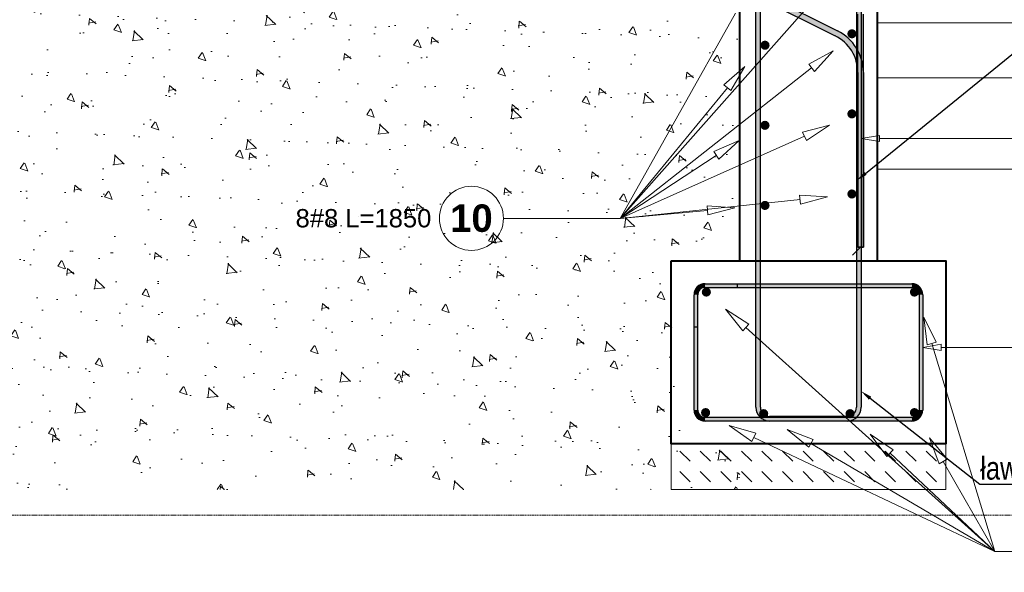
# Model space of a CAD drawing. Extents: x -1474 to 75706, y -7058 to 75879.
# Tile 5 of 19: x 35659 to 37811, y 2186 to 3394. Entities that reach past the tile are written whole.
import ezdxf
from ezdxf import colors
from ezdxf.entities.mleader import LeaderData, LeaderLine
from ezdxf.math import Vec2, Vec3

# ---------------------------------------------------------------- set-up
doc = ezdxf.new("R2010")
doc.units = 0
doc.header["$LTSCALE"] = 10
doc.header["$MEASUREMENT"] = 0
doc.linetypes.add('HIDDEN', pattern=[0.375, 0.25, -0.125])
for name, color, linetype, lineweight in [('!! 1_ PROJ WARSTWY', 252, 'Continuous', 9), ('!! wymiary osi', 250, 'Continuous', 9), ('P-Linia1', 3, 'Continuous', 40), ('P-Opis', 1, 'Continuous', 18), ('P-Opis słupy', 30, 'Continuous', 9), ('P-Przerywana', 13, 'HIDDEN', 9), ('P-Szraf', 251, 'Continuous', 5), ('P-Wymiar', 254, 'Continuous', 9)]:
    doc.layers.add(name, color=color, linetype=linetype, lineweight=lineweight)
for name, color, linetype in [('RCAD_kształt pręta', 7, 'Continuous'), ('RCAD_opis kształtu pręta', 7, 'Continuous'), ('RCAD_opis rozkładu', 7, 'Continuous'), ('RCAD_pręty punktowe', 7, 'Continuous')]:
    doc.layers.add(name, color=color, linetype=linetype)
doc.styles.add('_Fd Opis', font='arial.ttf')
doc.styles.add('ROMANS', font='romans.shx', dxfattribs={"width": 0.7})
doc.styles.add('style1', font='arial.ttf')
doc.styles.add('style3', font='arialbd.ttf')
doc.dimstyles.new('A25', dxfattribs={"dimscale": 27, "dimtxt": 1.75, "dimasz": 0.06, "dimexe": 0, "dimexo": 0, "dimgap": 1, "dimtad": 1, "dimdec": 4, "dimrnd": 0.1, "dimdsep": 46, "dimtxsty": 'ROMANS', "dimblk": '[[[[[[[[', "dimcen": 2, "dimdle": 2, "dimse1": 1, "dimse2": 1, "dimclrd": 256, "dimclrt": 1, "dimadec": 0, "dimazin": 0, "dimtfac": 1, "dimtdec": 4, "dimtix": 1, "dimtmove": 2, "dimatfit": 3, "dimldrblk": '[[[[[[[[', "dimfxl": 0, "dimtvp": 0.6, "dimtolj": 1, "dimlwd": -1, "dimarcsym": 0})

# ---------------------------------------------------------------- blocks, each defined once
blk = doc.blocks.new('[[[[[[[[')
at = {"layer": 'P-Wymiar'}
for p, q in [((0, 18), (0, -18)), ((-12.7, -12.7), (12.7, 12.7)), ((0, 0), (-4.6, 0))]:
    blk.add_line(p, q, dxfattribs=at)
blk = doc.blocks.new('*D309')
at = {"transparency": 16777216}
blk.add_arc((37233.1, 3429), 971.7, 153.5305, 179.9045, dxfattribs=at)
at = {"layer": 'Defpoints', "color": 0, "transparency": 16777216}
for p in [(35397.7, 4346.7), (36307.5, 3724.6), (36972.8, 3429), (37233.1, 3429), (37533.1, 3279)]:
    blk.add_point(p, dxfattribs=at)
at = {"transparency": 16777216, "xscale": 1.62, "yscale": 1.62, "zscale": 1.62}
for p, rotation in [((36364, 3863.6), 63.48271242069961), ((36261.4, 3429), 269.9522364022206)]:
    blk.add_blockref('[[[[[[[[', p, dxfattribs=dict(at, rotation=rotation))
at = {"color": 1, "transparency": 16777216, "insert": (36238.2, 3663.9), "char_height": 47.25, "attachment_point": 5, "rotation": 76.7175, "style": 'ROMANS'}
blk.add_mtext('\\A1;27°', dxfattribs=at)

msp = doc.modelspace()

# ---------------------------------------------------------------- hatches: boundary and pattern name
h = msp.add_hatch(color=1)
edge = h.paths.add_edge_path(flags=0)
edge.add_arc((37478.08405, 3362.73416), 10, 0, 360, ccw=False)
h = msp.add_hatch(color=1)
edge = h.paths.add_edge_path(flags=0)
edge.add_arc((37288.08405, 3337.73416), 10, 0, 360, ccw=False)
h = msp.add_hatch(color=1)
edge = h.paths.add_edge_path(flags=0)
edge.add_arc((37478.08405, 3187.73416), 10, 0, 360, ccw=False)
h = msp.add_hatch(color=1)
edge = h.paths.add_edge_path(flags=0)
edge.add_arc((37288.08405, 3162.73416), 10, 0, 360, ccw=False)
h = msp.add_hatch(color=1)
edge = h.paths.add_edge_path(flags=0)
edge.add_arc((37478.08405, 3012.73416), 10, 0, 360, ccw=False)
h = msp.add_hatch(color=1)
edge = h.paths.add_edge_path(flags=0)
edge.add_arc((37288.08405, 2987.73416), 10, 0, 360, ccw=False)
at = {"layer": 'P-Szraf'}
h = msp.add_hatch(dxfattribs=at)
h.set_pattern_fill('AR-CONC', color=256, angle=-90)
h.set_pattern_definition([(320, (-574572.59, 2093536.5), (-15.939086, -182.184669), [19.05, -209.55]), (265, (-574572.59, 2093536.5), (191.056845, 35.243421), [15.24, -167.640584]), (10.451445, (-574573.92, 2093521.32), (175.117752, -146.941247), [16.190009, -178.090245]), (316.1842, (-574521.8, 2093536.5), (-42.042328, -271.07904), [28.575, -314.325]), (6.635558, (-574525.3, 2093513.92), (247.426125, -237.404134), [24.285023, -267.135608]), (261.184151, (-574521.8, 2093536.5), (247.426125, -237.404134), [22.859967, -251.459732]), (291, (-574534.49, 2093511.1), (-102.265198, -151.614391), [19.05, -209.55]), (236, (-574534.49, 2093511.1), (184.187966, -61.802028), [15.24, -167.64]), (341.451445, (-574543.01, 2093498.47), (81.922769, -213.416419), [16.190009, -178.089938]), (307.5, (-574572.59, 2093536.505), (84.5550389, -3.0886033), [0, -165.608, 0, -170.18, 0, -168.275]), (277.5, (-574572.59, 2093536.505), (100.180575, -66.8196625), [0, -97.028, 0, -161.798, 0, -64.135]), (237.5, (-574572.59, 2093593.15), (-5.728744, -135.5905952), [0, -63.5, 0, -198.12, 0, -262.89]), (227.5, (-574572.59, 2093618.55), (25.426491, -148.1291814), [0, -82.55, 0, -131.572, 0, -186.69])])
h.paths.add_polyline_path([(37233.08405, 2366.73416), (37233.08405, 2457.386), (37113.08405, 2466.87275), (37113.08405, 2866.87275), (37233.08405, 2866.87275), (37233.08405, 3429.02906), (35697.67385, 4196.73416), (33981.87603, 4196.73416), (33981.87603, 3250.30835), (35223.83906, 3250.30835), (35223.83906, 2366.73416)])
h = msp.add_hatch(dxfattribs=at)
h.set_pattern_fill('DASH', color=256, scale=10, angle=-45)
h.set_pattern_definition([(315, (-596545.053, 2094536.505), (44.9012806, -1e-14), [31.75, -31.75])])
h.paths.add_polyline_path([(37083.08405, 2366.73416), (37683.08405, 2366.73416), (37683.08405, 2466.73416), (37083.08405, 2466.73416)])
at = {"layer": 'RCAD_kształt pręta'}
for points in [[(35567.759, 4295.23261), (35573.12556, 4305.96573), (37446.69984, 3369.1786), (37441.33327, 3358.44547)], [(37278.08405, 2546.73416), (37268.08405, 2546.73416), (37268.08405, 3531.73416), (37278.08405, 3531.73416)], [(37488.08405, 3531.73416), (37498.08405, 3531.73416), (37498.08405, 2546.73416), (37488.08405, 2546.73416)], [(37503.08405, 2896.87275), (37491.08405, 2896.87275), (37491.08405, 3405.94392), (37503.08405, 3405.94392)], [(37491.08405, 3277.94702), (37503.08405, 3277.94702), (37503.08405, 2896.87275), (37491.08405, 2896.87275)], [(37157.08405, 2808.73416), (37157.08405, 2816.73416), (37609.08405, 2816.73416), (37609.08405, 2808.73416)], [(37157.08405, 2808.73416), (37157.08405, 2816.73416), (37227.08405, 2816.73416), (37227.08405, 2808.73416)], [(37141.08405, 2722.73416), (37133.08405, 2722.73416), (37133.08405, 2792.73416), (37141.08405, 2792.73416)], [(37141.08405, 2540.73416), (37133.08405, 2540.73416), (37133.08405, 2792.73416), (37141.08405, 2792.73416)], [(37625.08405, 2792.73416), (37633.08405, 2792.73416), (37633.08405, 2540.73416), (37625.08405, 2540.73416)], [(37609.08405, 2524.73416), (37609.08405, 2516.73416), (37157.08405, 2516.73416), (37157.08405, 2524.73416)], [(37468.08405, 2526.73416), (37468.08405, 2516.73416), (37298.08405, 2516.73416), (37298.08405, 2526.73416)]]:
    msp.add_hatch(color=4, dxfattribs=at).paths.add_polyline_path(points, flags=0)
h = msp.add_hatch(color=4, dxfattribs=at)
edge = h.paths.add_edge_path(flags=0)
edge.add_line((37503.08405, 3277.94702), (37491.08405, 3277.94702))
edge.add_arc((37401.08405, 3277.94702), 90, 0, 63.43494882)
edge.add_line((37441.33327, 3358.44547), (37446.69984, 3369.1786))
edge.add_arc((37401.08405, 3277.94702), 102, 360, 423.43494882, ccw=False)
h = msp.add_hatch(color=4, dxfattribs=at)
edge = h.paths.add_edge_path(flags=0)
edge.add_line((37157.08405, 2816.73416), (37157.08405, 2808.73416))
edge.add_arc((37157.08405, 2792.73416), 16, 90, 180)
edge.add_line((37141.08405, 2792.73416), (37133.08405, 2792.73416))
edge.add_arc((37157.08405, 2792.73416), 24, 450, 540, ccw=False)
h = msp.add_hatch(color=4, dxfattribs=at)
edge = h.paths.add_edge_path(flags=0)
edge.add_line((37157.08405, 2816.73416), (37157.08405, 2808.73416))
edge.add_arc((37157.08405, 2792.73416), 16, 90, 180)
edge.add_line((37141.08405, 2792.73416), (37133.08405, 2792.73416))
edge.add_arc((37157.08405, 2792.73416), 24, 450, 540, ccw=False)
h = msp.add_hatch(color=4, dxfattribs=at)
edge = h.paths.add_edge_path(flags=0)
edge.add_line((37633.08405, 2792.73416), (37625.08405, 2792.73416))
edge.add_arc((37609.08405, 2792.73416), 16, 0, 90)
edge.add_line((37609.08405, 2808.73416), (37609.08405, 2816.73416))
edge.add_arc((37609.08405, 2792.73416), 24, 360, 450, ccw=False)
h = msp.add_hatch(color=4, dxfattribs=at)
edge = h.paths.add_edge_path(flags=0)
edge.add_line((37133.08405, 2540.73416), (37141.08405, 2540.73416))
edge.add_arc((37157.08405, 2540.73416), 16, -180, -90)
edge.add_line((37157.08405, 2524.73416), (37157.08405, 2516.73416))
edge.add_arc((37157.08405, 2540.73416), 24, 180, 270, ccw=False)
h = msp.add_hatch(color=4, dxfattribs=at)
edge = h.paths.add_edge_path(flags=0)
edge.add_line((37268.08405, 2546.73416), (37278.08405, 2546.73416))
edge.add_arc((37298.08405, 2546.73416), 20, -180, -90)
edge.add_line((37298.08405, 2526.73416), (37298.08405, 2516.73416))
edge.add_arc((37298.08405, 2546.73416), 30, 180, 270, ccw=False)
h = msp.add_hatch(color=4, dxfattribs=at)
edge = h.paths.add_edge_path(flags=0)
edge.add_line((37468.08405, 2516.73416), (37468.08405, 2526.73416))
edge.add_arc((37468.08405, 2546.73416), 20, -90, 0)
edge.add_line((37488.08405, 2546.73416), (37498.08405, 2546.73416))
edge.add_arc((37468.08405, 2546.73416), 30, 270, 360, ccw=False)
h = msp.add_hatch(color=4, dxfattribs=at)
edge = h.paths.add_edge_path(flags=0)
edge.add_line((37609.08405, 2516.73416), (37609.08405, 2524.73416))
edge.add_arc((37609.08405, 2540.73416), 16, -90, 0)
edge.add_line((37625.08405, 2540.73416), (37633.08405, 2540.73416))
edge.add_arc((37609.08405, 2540.73416), 24, 270, 360, ccw=False)
at = {"layer": 'RCAD_pręty punktowe'}
h = msp.add_hatch(color=1, dxfattribs=at)
edge = h.paths.add_edge_path(flags=0)
edge.add_arc((37159.9578, 2798.39101), 10, 0, 360, ccw=False)
h = msp.add_hatch(color=1, dxfattribs=at)
edge = h.paths.add_edge_path(flags=0)
edge.add_arc((37614.7409, 2798.39101), 10, 0, 360, ccw=False)
h = msp.add_hatch(color=1, dxfattribs=at)
edge = h.paths.add_edge_path(flags=0)
edge.add_arc((37158.30785, 2535.0773), 10, 0, 360, ccw=False)
h = msp.add_hatch(color=1, dxfattribs=at)
edge = h.paths.add_edge_path(flags=0)
edge.add_arc((37285.20394, 2532.73416), 10, 0, 360, ccw=False)
h = msp.add_hatch(color=1, dxfattribs=at)
edge = h.paths.add_edge_path(flags=0)
edge.add_arc((37473.96386, 2532.73416), 10, 0, 360, ccw=False)
h = msp.add_hatch(color=1, dxfattribs=at)
edge = h.paths.add_edge_path(flags=0)
edge.add_arc((37614.7409, 2535.0773), 10, 0, 360, ccw=False)

# ---------------------------------------------------------------- linework, layer by layer
at = {"layer": '!! 1_ PROJ WARSTWY'}
for points in [[(38885.05949, 3386.73416), (37533.08405, 3386.73416)], [(38885.05949, 3266.73416), (37533.08405, 3266.73416)], [(38885.05949, 3066.73416), (37533.08405, 3066.73416)]]:
    msp.add_lwpolyline(points, dxfattribs=at)
at = {"layer": '!! wymiary osi'}
msp.add_lwpolyline([(37083.08405, 2366.73416), (37683.08405, 2366.73416), (37683.08405, 2466.73416), (37083.08405, 2466.73416)], close=True, dxfattribs=at)
at = {"layer": 'P-Linia1'}
for points in [[(33731.87603, 4346.73416), (36033.08405, 4346.73416), (36033.08405, 4196.73416), (36333.08405, 4196.73416), (36333.08405, 4046.73416), (36633.08405, 4046.73416), (36633.08405, 3896.73416), (36933.08405, 3896.73416), (36933.08405, 3746.73416), (37233.08405, 3746.73416), (37233.08405, 3596.73416), (37533.08405, 3596.73416), (37533.08405, 2866.73416)], [(37233.08405, 2866.73416), (37233.08405, 3429.02906), (35697.67385, 4196.73416)]]:
    msp.add_lwpolyline(points, dxfattribs=at)
msp.add_lwpolyline([(37083.08405, 2866.73416), (37683.08405, 2866.73416), (37683.08405, 2466.73416), (37083.08405, 2466.73416)], close=True, dxfattribs=at)
at = {"layer": 'P-Przerywana'}
msp.add_lwpolyline([(32732.56612, 4993.1087), (32732.56612, 3242.63856), (35240.52453, 3242.63856), (35240.52453, 2310.86108), (39003.96267, 2310.86108)], dxfattribs=at)
at = {"layer": 'RCAD_kształt pręta', "color": 4}
for p, q in [((35573.12556, 4305.96573), (37446.69984, 3369.1786)), ((35567.759, 4295.23261), (37441.33327, 3358.44547)), ((37268.08405, 2546.73416), (37268.08405, 3531.73416)), ((37278.08405, 2546.73416), (37278.08405, 3531.73416)), ((37488.08405, 3531.73416), (37488.08405, 2546.73416)), ((37498.08405, 3531.73416), (37498.08405, 2546.73416)), ((37491.08405, 2896.87275), (37491.08405, 3405.94392)), ((37503.08405, 2896.87275), (37503.08405, 3405.94392)), ((37491.08405, 3277.94702), (37491.08405, 2896.87275)), ((37503.08405, 3277.94702), (37503.08405, 2896.87275)), ((37491.08405, 2896.87275), (37503.08405, 2896.87275)), ((37503.08405, 2896.87275), (37491.08405, 2896.87275)), ((37157.08405, 2816.73416), (37609.08405, 2816.73416)), ((37157.08405, 2816.73416), (37227.08405, 2816.73416)), ((37157.08405, 2808.73416), (37609.08405, 2808.73416)), ((37157.08405, 2808.73416), (37227.08405, 2808.73416)), ((37227.08405, 2816.73416), (37227.08405, 2808.73416)), ((37133.08405, 2722.73416), (37133.08405, 2792.73416)), ((37133.08405, 2540.73416), (37133.08405, 2792.73416)), ((37141.08405, 2722.73416), (37141.08405, 2792.73416)), ((37141.08405, 2540.73416), (37141.08405, 2792.73416)), ((37625.08405, 2792.73416), (37625.08405, 2540.73416)), ((37633.08405, 2792.73416), (37633.08405, 2540.73416)), ((37133.08405, 2722.73416), (37141.08405, 2722.73416)), ((37609.08405, 2524.73416), (37157.08405, 2524.73416)), ((37468.08405, 2526.73416), (37298.08405, 2526.73416)), ((37609.08405, 2516.73416), (37157.08405, 2516.73416)), ((37468.08405, 2516.73416), (37298.08405, 2516.73416))]:
    msp.add_line(p, q, dxfattribs=at)
at = {"layer": 'RCAD_kształt pręta', "color": 2, "lineweight": 5}
msp.add_line((37497.08405, 2896.87275), (37479.58405, 2879.37275), dxfattribs=at)
msp.add_line((37497.08405, 2896.87275), (37479.58405, 2879.37275), dxfattribs=at)
at = {"layer": 'RCAD_kształt pręta', "color": 4}
for centre, radius, start, end in [((37401.08405, 3277.94702), 90, 360, 63.43494882), ((37401.08405, 3277.94702), 102, 360, 63.43494882), ((37157.08405, 2792.73416), 24, 90, 180), ((37157.08405, 2792.73416), 24, 90, 180), ((37157.08405, 2792.73416), 16, 90, 180), ((37157.08405, 2792.73416), 16, 90, 180), ((37609.08405, 2792.73416), 24, 0, 90), ((37609.08405, 2792.73416), 16, 0, 90), ((37157.08405, 2540.73416), 24, 180, 270), ((37157.08405, 2540.73416), 16, 180, 270), ((37298.08405, 2546.73416), 30, 180, 270), ((37298.08405, 2546.73416), 20, 180, 270), ((37468.08405, 2546.73416), 20, 270, 0), ((37468.08405, 2546.73416), 30, 270, 0), ((37609.08405, 2540.73416), 16, 270, 0), ((37609.08405, 2540.73416), 24, 270, 0)]:
    msp.add_arc(centre, radius, start, end, dxfattribs=at)
at = {"layer": 'RCAD_opis kształtu pręta', "color": 8, "lineweight": 0}
for p, q in [((37498.08405, 3133.89721), (37538.08405, 3140.56388)), ((37538.08405, 3127.23055), (37498.08405, 3133.89721)), ((37538.08405, 3127.23055), (37538.08405, 3140.56388)), ((37698.99883, 3133.89721), (37538.08405, 3133.89721)), ((37698.99883, 3133.89721), (37850.50243, 3133.89721)), ((37633.08405, 2677.64132), (37673.08405, 2684.30799)), ((37673.08405, 2670.97466), (37633.08405, 2677.64132)), ((37673.08405, 2670.97466), (37673.08405, 2684.30799)), ((37827.64562, 2677.64132), (37673.08405, 2677.64132))]:
    msp.add_line(p, q, dxfattribs=at)
at = {"layer": 'RCAD_opis rozkładu', "color": 8, "lineweight": 0}
for p, q in [((36971.69954, 2959.50672), (37404.49891, 3447.9221)), ((36971.69954, 2959.50672), (37223.36855, 3408.08001)), ((37383.59878, 3296.38123), (37436.93356, 3325.62849)), ((37436.93356, 3325.62849), (37395.96734, 3280.6644)), ((37383.59878, 3296.38123), (37395.96734, 3280.6644)), ((36971.69954, 2959.50672), (37389.78306, 3288.52281)), ((37198.22931, 3251.31436), (37244.02182, 3291.35241)), ((37244.02182, 3291.35241), (37213.68989, 3238.62695)), ((37198.22931, 3251.31436), (37213.68989, 3238.62695)), ((36971.69954, 2959.50672), (37205.9596, 3244.97065)), ((37370.39764, 3148.04286), (37429.27526, 3163.32111)), ((37429.27526, 3163.32111), (37378.53532, 3129.77326)), ((37370.39764, 3148.04286), (37378.53532, 3129.77326)), ((36971.69954, 2959.50672), (37374.46648, 3138.90806)), ((37176.2119, 3105.36615), (37231.8869, 3129.86706)), ((37231.8869, 3129.86706), (37187.1676, 3088.63377)), ((37176.2119, 3105.36615), (37187.1676, 3088.63377)), ((36971.69954, 2959.50672), (37181.68975, 3096.99996)), ((36971.69954, 2959.50672), (37364.72634, 3000.33506)), ((37363.69308, 3010.28154), (37424.4052, 3006.53461)), ((37363.69308, 3010.28154), (37365.7596, 2990.38859)), ((37424.4052, 3006.53461), (37365.7596, 2990.38859)), ((36971.69954, 2959.50672), (37162.57723, 2976.8658)), ((37161.67154, 2986.8247), (37222.33064, 2982.29998)), ((37161.67154, 2986.8247), (37163.48293, 2966.90689)), ((37222.33064, 2982.29998), (37163.48293, 2966.90689)), ((36971.69954, 2959.50672), (36716.59354, 2959.50672)), ((37239.64986, 2713.52469), (37201.73381, 2761.0891)), ((37201.73381, 2761.0891), (37253.02664, 2728.39283)), ((37642.85625, 2683.48851), (37634.99722, 2743.8063)), ((37634.99722, 2743.8063), (37661.99396, 2689.29781)), ((37239.64986, 2713.52469), (37253.02664, 2728.39283)), ((37790.56251, 2231.32349), (37246.33825, 2720.95876)), ((37642.85625, 2683.48851), (37661.99396, 2689.29781)), ((37790.56251, 2231.32349), (37652.4251, 2686.39316)), ((37259.6396, 2471.8282), (37209.7005, 2506.55696)), ((37209.7005, 2506.55696), (37268.20357, 2489.9019)), ((37383.55145, 2459.25203), (37336.91369, 2498.30224)), ((37336.91369, 2498.30224), (37393.69542, 2476.48861)), ((37259.6396, 2471.8282), (37268.20357, 2489.9019)), ((37790.56251, 2231.32349), (37263.92158, 2480.86505)), ((37383.55145, 2459.25203), (37393.69542, 2476.48861)), ((37554.5789, 2439.28465), (37517.69476, 2487.65364)), ((37517.69476, 2487.65364), (37568.27241, 2453.86161)), ((37668.70621, 2423.23044), (37647.47254, 2480.23159)), ((37647.47254, 2480.23159), (37686.0453, 2433.19818)), ((37790.56251, 2231.32349), (37388.62344, 2467.87032)), ((37554.5789, 2439.28465), (37568.27241, 2453.86161)), ((37790.56251, 2231.32349), (37561.42565, 2446.57313)), ((37668.70621, 2423.23044), (37686.0453, 2433.19818)), ((37790.56251, 2231.32349), (37677.37575, 2428.21431)), ((37790.56251, 2231.32349), (37893.03336, 2231.32349))]:
    msp.add_line(p, q, dxfattribs=at)
msp.add_circle((36646.59354, 2959.50672), 70, dxfattribs=at)

# ---------------------------------------------------------------- texts
at = {"layer": 'RCAD_opis rozkładu', "color": 1, "insert": (36646.59354, 2959.50672), "char_height": 60, "attachment_point": 5, "style": 'style3'}
msp.add_mtext('10', dxfattribs=at)
at = {"layer": 'RCAD_opis rozkładu', "color": 2, "insert": (36410.67266, 2959.50672), "char_height": 40, "attachment_point": 5, "style": 'style1'}
msp.add_mtext('8#8 L=1850', dxfattribs=at)

# ---------------------------------------------------------------- dimensions: what is measured, and where the dimension line sits
dim = msp.add_angular_dim_2l(base=(36307.48054, 3724.60544), line1=((35397.67385, 4346.73416), (37533.08405, 3279.02906)), line2=((37233.08405, 3429.02906), (36972.79176, 3429.02906)), dimstyle='A25', override={"dimfxl": 0.18, "dimfxlon": 1})
dim.commit()
dim.dimension.update_dxf_attribs({"geometry": '*D309', "text_midpoint": (36238.15417, 3663.90015)})

# ---------------------------------------------------------------- leaders
at = {"layer": 'P-Opis'}
ml = msp.add_multileader_mtext('Standard', dxfattribs=at)
ml.set_content('{\\W0.8;ścianka, otulina = 35 mm}', color=256, style='_Fd Opis')
ml.set_leader_properties()
ml.build(insert=Vec2(0, 0))
ml.multileader.update_dxf_attribs({"has_dogleg": 0, "text_left_attachment_type": 6, "text_right_attachment_type": 6, "arrow_head_size": 25})
ctx = ml.context
ctx.base_point, ctx.char_height, ctx.arrow_head_size, ctx.landing_gap_size, ctx.plane_origin = Vec3(37854.14419, 3339.46742), 50, 25, 0.5, Vec3(33446.91213, 3735.0049)
ctx.left_attachment, ctx.right_attachment = 6, 6
notes = []
notes.append((ctx, [(0, (1, 1, 0), (37541.37467, 3339.46742), (1, 0), 312.76951, [(1, [(37488.30234, 3042.00565)], 0, [])])]))
ctx.mtext.insert, ctx.mtext.line_spacing_factor, ctx.mtext.line_spacing_style = Vec3(37854.64419, 3399.46742), 0.914286, 2
ml = msp.add_multileader_mtext('Standard', dxfattribs=at)
ml.set_content('{\\W0.8;ława, otulina = 50 mm}', color=256, style='_Fd Opis')
ml.set_leader_properties()
ml.build(insert=Vec2(0, 0))
ml.multileader.update_dxf_attribs({"has_dogleg": 0, "text_left_attachment_type": 6, "text_right_attachment_type": 6, "arrow_head_size": 25})
ctx = ml.context
ctx.base_point, ctx.char_height, ctx.arrow_head_size, ctx.landing_gap_size, ctx.plane_origin = Vec3(37757.91959, 2378.64161), 50, 25, 0.5, Vec3(33350.68753, 1989.44732)
ctx.left_attachment, ctx.right_attachment = 6, 6
notes.append((ctx, [(0, (1, 1, 0), (37445.15007, 2378.64161), (1, 0), 312.76951, [(0, [(37498.08405, 2581.95956)], 0, [])])]))
ctx.mtext.insert, ctx.mtext.line_spacing_factor, ctx.mtext.line_spacing_style = Vec3(37758.41959, 2438.64161), 0.914286, 2
at = {"layer": 'P-Opis słupy'}
ml = msp.add_multileader_mtext('Standard', dxfattribs=at)
ml.set_content('         ', color=256)
ml.set_leader_properties()
ml.build(insert=Vec2(0, 0))
ml.multileader.update_dxf_attribs({"arrow_head_size": 78})
ctx = ml.context
ctx.base_point, ctx.char_height, ctx.arrow_head_size, ctx.landing_gap_size, ctx.plane_origin = Vec3(75704.62451, 12147.86704), 2.6, 78, 1.3, Vec3(75778.95855, 10736.38629)
notes.append((ctx, [(0, (0, 0, 0), (0, 0), (1, 0), 1, [])]))
ctx.mtext.insert, ctx.mtext.flow_direction = Vec3(75705.92451, 12149.16704), 5
for ctx, leaders in notes:
    for number, flags, end, landing, length, lines in leaders:
        leader = LeaderData()
        leader.index, (leader.has_last_leader_line, leader.has_dogleg_vector, leader.attachment_direction) = number, flags
        leader.last_leader_point, leader.dogleg_vector, leader.dogleg_length = Vec3(end), Vec3(landing), length
        for number, points, colour, breaks in lines:
            line = LeaderLine()
            line.index, line.vertices, line.color, line.breaks = number, Vec3.list(points), colors.encode_raw_color(colour), breaks
            leader.lines.append(line)
        ctx.leaders.append(leader)

doc.saveas('drawing.dxf')
